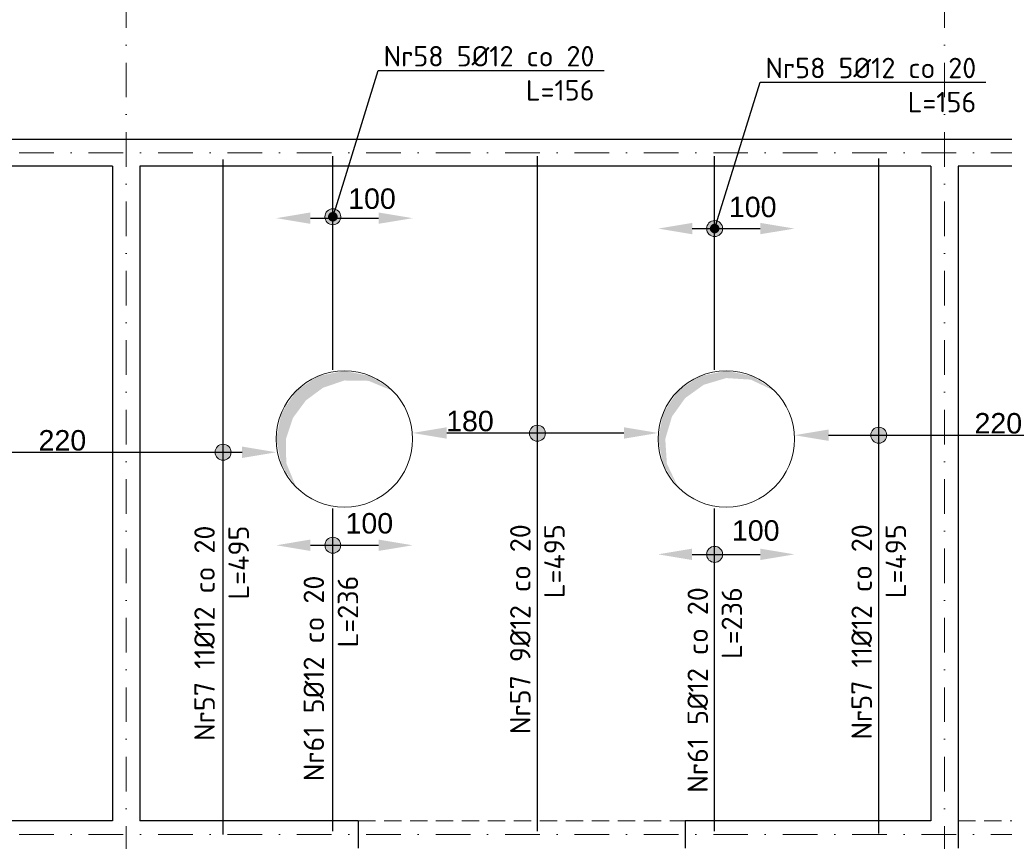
# Model space of a CAD drawing. Header units: millimetres. Extents: x -81893328 to 44149, y -26843406 to 95443303.
# Tile 59 of 100: x 28513 to 29235, y 1361 to 1963. Entities that reach past the tile are written whole.
import ezdxf
from ezdxf import colors
from ezdxf.entities.mleader import LeaderData, LeaderLine
from ezdxf.math import Vec2, Vec3

# ---------------------------------------------------------------- set-up
doc = ezdxf.new("R2010")
doc.units = ezdxf.units.MM
doc.linetypes.add('DASHDOTX2', pattern=[50.8, 25.4, -12.7, 0, -12.7])
doc.linetypes.add('DASHED', pattern=[19.05, 12.7, -6.35])
for name, color, linetype, lineweight in [('aRMZ - opisy', 7, 'Continuous', 5), ('aRMZ - osie', 2, 'DASHDOTX2', 5), ('aRMZ - wymiarowanie', 4, 'Continuous', 13), ('gruba', 92, 'Continuous', 30), ('kRMZ - nadproża monolityczne', 1, 'DASHED', 5), ('kRMZ - otwory', 251, 'Continuous', 5), ('kRMZ - ściany nośne', 5, 'Continuous', 30)]:
    doc.layers.add(name, color=color, linetype=linetype, lineweight=lineweight)
doc.styles.add('1-100 2', font='arial.ttf', dxfattribs={"height": 15})
doc.styles.add('1-100 RM', font='isocpeur.ttf', dxfattribs={"height": 20})
doc.dimstyles.new('1-100', dxfattribs={"dimtxt": 15, "dimasz": 2.5, "dimexe": 1.25, "dimexo": 0.625, "dimgap": 1, "dimtad": 1, "dimdec": 0, "dimtxsty": '1-100 2', "dimblk": 'ZNACZKI', "dimcen": 2, "dimdle": 5, "dimse1": 1, "dimse2": 1, "dimclrd": 7, "dimclrt": 7, "dimadec": 0, "dimazin": 0, "dimtfac": 1, "dimtdec": 0, "dimtix": 1, "dimtmove": 1, "dimatfit": 3, "dimldrblk": 'ZNACZKI', "dimfxl": 1, "dimarcsym": 0})
doc.dimstyles.new('wymiarowanie prętów 1-100', dxfattribs={"dimtxt": 15, "dimasz": 25, "dimexe": 1.25, "dimexo": 0.625, "dimgap": 1, "dimtad": 1, "dimdec": 0, "dimtxsty": '1-100 2', "dimcen": 2, "dimdle": 5, "dimse1": 1, "dimse2": 1, "dimclrd": 7, "dimclrt": 7, "dimadec": 0, "dimazin": 0, "dimtfac": 1, "dimtdec": 0, "dimtix": 1, "dimtmove": 1, "dimatfit": 3, "dimldrblk": 'ZNACZKI', "dimfxl": 1, "dimarcsym": 0})

# ---------------------------------------------------------------- blocks, each defined once
blk = doc.blocks.new('ZNACZKI')
for p, q in [((0, 2.131), (0, -2.131)), ((1.507, 1.507), (-1.507, -1.507)), ((-2.131, 0), (2.131, 0))]:
    blk.add_line(p, q)
blk = doc.blocks.new('*D825')
at = {"layer": 'aRMZ - wymiarowanie', "color": 7, "lineweight": -2, "ltscale": 2, "transparency": 16777216}
blk.add_line((27693.94, 2172.63), (28588.94, 2172.63), dxfattribs=at)
at = {"layer": 'Defpoints', "color": 0, "ltscale": 2, "transparency": 16777216}
for p in [(28591.44, 2172.63), (27691.44, 1890.76), (28591.44, 1890.76)]:
    blk.add_point(p, dxfattribs=at)
at = {"layer": 'aRMZ - wymiarowanie', "color": 7, "lineweight": -2, "ltscale": 2, "transparency": 16777216, "xscale": 2.5, "yscale": 2.5, "zscale": 2.5, "rotation": 180}
blk.add_blockref('ZNACZKI', (27691.44, 2172.63), dxfattribs=at)
at = {"layer": 'aRMZ - wymiarowanie', "color": 7, "lineweight": -2, "ltscale": 2, "transparency": 16777216, "xscale": 2.5, "yscale": 2.5, "zscale": 2.5}
blk.add_blockref('ZNACZKI', (28591.44, 2172.63), dxfattribs=at)
at = {"layer": 'aRMZ - wymiarowanie', "color": 7, "ltscale": 2, "transparency": 16777216, "insert": (28141.44, 2181.29), "char_height": 15, "attachment_point": 5, "style": '1-100 2'}
blk.add_mtext('900', dxfattribs=at)
blk = doc.blocks.new('*D793')
at = {"layer": 'aRMZ - wymiarowanie', "color": 7, "lineweight": -2, "ltscale": 2, "transparency": 16777216}
blk.add_line((28593.94, 2172.63), (29188.94, 2172.63), dxfattribs=at)
at = {"layer": 'Defpoints', "color": 0, "ltscale": 2, "transparency": 16777216}
for p in [(29191.44, 2172.63), (28591.44, 1890.76), (29191.44, 1890.76)]:
    blk.add_point(p, dxfattribs=at)
at = {"layer": 'aRMZ - wymiarowanie', "color": 7, "lineweight": -2, "ltscale": 2, "transparency": 16777216, "xscale": 2.5, "yscale": 2.5, "zscale": 2.5, "rotation": 180}
blk.add_blockref('ZNACZKI', (28591.44, 2172.63), dxfattribs=at)
at = {"layer": 'aRMZ - wymiarowanie', "color": 7, "lineweight": -2, "ltscale": 2, "transparency": 16777216, "xscale": 2.5, "yscale": 2.5, "zscale": 2.5}
blk.add_blockref('ZNACZKI', (29191.44, 2172.63), dxfattribs=at)
at = {"layer": 'aRMZ - wymiarowanie', "color": 7, "ltscale": 2, "transparency": 16777216, "insert": (28891.44, 2181.29), "char_height": 15, "attachment_point": 5, "style": '1-100 2'}
blk.add_mtext('600', dxfattribs=at)
blk = doc.blocks.new('*D794')
at = {"layer": 'aRMZ - wymiarowanie', "color": 7, "lineweight": -2, "ltscale": 2, "transparency": 16777216}
blk.add_line((29193.94, 2172.63), (29788.94, 2172.63), dxfattribs=at)
at = {"layer": 'Defpoints', "color": 0, "ltscale": 2, "transparency": 16777216}
for p in [(29791.44, 2172.63), (29191.44, 1890.76), (29791.44, 1890.76)]:
    blk.add_point(p, dxfattribs=at)
at = {"layer": 'aRMZ - wymiarowanie', "color": 7, "lineweight": -2, "ltscale": 2, "transparency": 16777216, "xscale": 2.5, "yscale": 2.5, "zscale": 2.5, "rotation": 180}
blk.add_blockref('ZNACZKI', (29191.44, 2172.63), dxfattribs=at)
at = {"layer": 'aRMZ - wymiarowanie', "color": 7, "lineweight": -2, "ltscale": 2, "transparency": 16777216, "xscale": 2.5, "yscale": 2.5, "zscale": 2.5}
blk.add_blockref('ZNACZKI', (29791.44, 2172.63), dxfattribs=at)
at = {"layer": 'aRMZ - wymiarowanie', "color": 7, "ltscale": 2, "transparency": 16777216, "insert": (29491.44, 2181.29), "char_height": 15, "attachment_point": 5, "style": '1-100 2'}
blk.add_mtext('600', dxfattribs=at)
blk = doc.blocks.new('*D806')
at = {"layer": 'aRMZ - wymiarowanie', "color": 7, "lineweight": -2, "ltscale": 2, "transparency": 16777216}
blk.add_line((27703.94, 994.13), (28578.94, 994.13), dxfattribs=at)
at = {"layer": 'Defpoints', "color": 0, "ltscale": 2, "transparency": 16777216}
for p in [(27701.44, 1375.76), (28581.44, 1375.76), (28581.44, 994.13)]:
    blk.add_point(p, dxfattribs=at)
at = {"layer": 'aRMZ - wymiarowanie', "color": 7, "lineweight": -2, "ltscale": 2, "transparency": 16777216, "xscale": 2.5, "yscale": 2.5, "zscale": 2.5, "rotation": 180}
blk.add_blockref('ZNACZKI', (27701.44, 994.13), dxfattribs=at)
at = {"layer": 'aRMZ - wymiarowanie', "color": 7, "lineweight": -2, "ltscale": 2, "transparency": 16777216, "xscale": 2.5, "yscale": 2.5, "zscale": 2.5}
blk.add_blockref('ZNACZKI', (28581.44, 994.13), dxfattribs=at)
at = {"layer": 'aRMZ - wymiarowanie', "color": 7, "ltscale": 2, "transparency": 16777216, "insert": (28141.44, 1002.79), "char_height": 15, "attachment_point": 5, "style": '1-100 2'}
blk.add_mtext('880', dxfattribs=at)
blk = doc.blocks.new('*D807')
at = {"layer": 'aRMZ - wymiarowanie', "color": 7, "lineweight": -2, "ltscale": 2, "transparency": 16777216}
for p, q in [((28578.94, 994.13), (28576.44, 994.13)), ((28581.44, 994.13), (28601.44, 994.13)), ((28603.94, 994.13), (28606.44, 994.13))]:
    blk.add_line(p, q, dxfattribs=at)
at = {"layer": 'Defpoints', "color": 0, "ltscale": 2, "transparency": 16777216}
for p in [(28581.44, 1375.76), (28601.44, 1375.76), (28601.44, 994.13)]:
    blk.add_point(p, dxfattribs=at)
at = {"layer": 'aRMZ - wymiarowanie', "color": 7, "lineweight": -2, "ltscale": 2, "transparency": 16777216, "xscale": 2.5, "yscale": 2.5, "zscale": 2.5}
blk.add_blockref('ZNACZKI', (28581.44, 994.13), dxfattribs=at)
at = {"layer": 'aRMZ - wymiarowanie', "color": 7, "lineweight": -2, "ltscale": 2, "transparency": 16777216, "xscale": 2.5, "yscale": 2.5, "zscale": 2.5, "rotation": 180}
blk.add_blockref('ZNACZKI', (28601.44, 994.13), dxfattribs=at)
at = {"layer": 'aRMZ - wymiarowanie', "color": 7, "ltscale": 2, "transparency": 16777216, "insert": (28591.44, 1002.79), "char_height": 15, "attachment_point": 5, "style": '1-100 2'}
blk.add_mtext('20', dxfattribs=at)
blk = doc.blocks.new('*D808')
at = {"layer": 'aRMZ - wymiarowanie', "color": 7, "lineweight": -2, "ltscale": 2, "transparency": 16777216}
blk.add_line((28603.94, 994.13), (29178.94, 994.13), dxfattribs=at)
at = {"layer": 'Defpoints', "color": 0, "ltscale": 2, "transparency": 16777216}
for p in [(28601.44, 1375.76), (29181.44, 1375.76), (29181.44, 994.13)]:
    blk.add_point(p, dxfattribs=at)
at = {"layer": 'aRMZ - wymiarowanie', "color": 7, "lineweight": -2, "ltscale": 2, "transparency": 16777216, "xscale": 2.5, "yscale": 2.5, "zscale": 2.5, "rotation": 180}
blk.add_blockref('ZNACZKI', (28601.44, 994.13), dxfattribs=at)
at = {"layer": 'aRMZ - wymiarowanie', "color": 7, "lineweight": -2, "ltscale": 2, "transparency": 16777216, "xscale": 2.5, "yscale": 2.5, "zscale": 2.5}
blk.add_blockref('ZNACZKI', (29181.44, 994.13), dxfattribs=at)
at = {"layer": 'aRMZ - wymiarowanie', "color": 7, "ltscale": 2, "transparency": 16777216, "insert": (28891.44, 1002.79), "char_height": 15, "attachment_point": 5, "style": '1-100 2'}
blk.add_mtext('580', dxfattribs=at)
blk = doc.blocks.new('*D809')
at = {"layer": 'aRMZ - wymiarowanie', "color": 7, "lineweight": -2, "ltscale": 2, "transparency": 16777216}
for p, q in [((29178.94, 994.13), (29176.44, 994.13)), ((29181.44, 994.13), (29201.44, 994.13)), ((29203.94, 994.13), (29206.44, 994.13))]:
    blk.add_line(p, q, dxfattribs=at)
at = {"layer": 'Defpoints', "color": 0, "ltscale": 2, "transparency": 16777216}
for p in [(29181.44, 1375.76), (29201.44, 1375.76), (29201.44, 994.13)]:
    blk.add_point(p, dxfattribs=at)
at = {"layer": 'aRMZ - wymiarowanie', "color": 7, "lineweight": -2, "ltscale": 2, "transparency": 16777216, "xscale": 2.5, "yscale": 2.5, "zscale": 2.5}
blk.add_blockref('ZNACZKI', (29181.44, 994.13), dxfattribs=at)
at = {"layer": 'aRMZ - wymiarowanie', "color": 7, "lineweight": -2, "ltscale": 2, "transparency": 16777216, "xscale": 2.5, "yscale": 2.5, "zscale": 2.5, "rotation": 180}
blk.add_blockref('ZNACZKI', (29201.44, 994.13), dxfattribs=at)
at = {"layer": 'aRMZ - wymiarowanie', "color": 7, "ltscale": 2, "transparency": 16777216, "insert": (29191.44, 1002.79), "char_height": 15, "attachment_point": 5, "style": '1-100 2'}
blk.add_mtext('20', dxfattribs=at)
blk = doc.blocks.new('*D810')
at = {"layer": 'aRMZ - wymiarowanie', "color": 7, "lineweight": -2, "ltscale": 2, "transparency": 16777216}
blk.add_line((29203.94, 994.13), (29778.94, 994.13), dxfattribs=at)
at = {"layer": 'Defpoints', "color": 0, "ltscale": 2, "transparency": 16777216}
for p in [(29201.44, 1375.76), (29781.44, 1375.76), (29781.44, 994.13)]:
    blk.add_point(p, dxfattribs=at)
at = {"layer": 'aRMZ - wymiarowanie', "color": 7, "lineweight": -2, "ltscale": 2, "transparency": 16777216, "xscale": 2.5, "yscale": 2.5, "zscale": 2.5, "rotation": 180}
blk.add_blockref('ZNACZKI', (29201.44, 994.13), dxfattribs=at)
at = {"layer": 'aRMZ - wymiarowanie', "color": 7, "lineweight": -2, "ltscale": 2, "transparency": 16777216, "xscale": 2.5, "yscale": 2.5, "zscale": 2.5}
blk.add_blockref('ZNACZKI', (29781.44, 994.13), dxfattribs=at)
at = {"layer": 'aRMZ - wymiarowanie', "color": 7, "ltscale": 2, "transparency": 16777216, "insert": (29491.44, 1002.79), "char_height": 15, "attachment_point": 5, "style": '1-100 2'}
blk.add_mtext('580', dxfattribs=at)
blk = doc.blocks.new('*D818')
at = {"layer": 'aRMZ - wymiarowanie', "color": 7, "lineweight": -2, "ltscale": 2, "transparency": 16777216}
blk.add_line((27703.94, 2197.58), (28578.94, 2197.58), dxfattribs=at)
at = {"layer": 'Defpoints', "color": 0, "ltscale": 2, "transparency": 16777216}
for p in [(28581.44, 2197.58), (27701.44, 1855.76), (28581.44, 1855.76)]:
    blk.add_point(p, dxfattribs=at)
at = {"layer": 'aRMZ - wymiarowanie', "color": 7, "lineweight": -2, "ltscale": 2, "transparency": 16777216, "xscale": 2.5, "yscale": 2.5, "zscale": 2.5, "rotation": 180}
blk.add_blockref('ZNACZKI', (27701.44, 2197.58), dxfattribs=at)
at = {"layer": 'aRMZ - wymiarowanie', "color": 7, "lineweight": -2, "ltscale": 2, "transparency": 16777216, "xscale": 2.5, "yscale": 2.5, "zscale": 2.5}
blk.add_blockref('ZNACZKI', (28581.44, 2197.58), dxfattribs=at)
at = {"layer": 'aRMZ - wymiarowanie', "color": 7, "ltscale": 2, "transparency": 16777216, "insert": (28141.44, 2206.24), "char_height": 15, "attachment_point": 5, "style": '1-100 2'}
blk.add_mtext('880', dxfattribs=at)
blk = doc.blocks.new('*D819')
at = {"layer": 'aRMZ - wymiarowanie', "color": 7, "lineweight": -2, "ltscale": 2, "transparency": 16777216}
for p, q in [((28578.94, 2197.58), (28576.44, 2197.58)), ((28581.44, 2197.58), (28601.44, 2197.58)), ((28603.94, 2197.58), (28606.44, 2197.58))]:
    blk.add_line(p, q, dxfattribs=at)
at = {"layer": 'Defpoints', "color": 0, "ltscale": 2, "transparency": 16777216}
for p in [(28601.44, 2197.58), (28581.44, 1855.76), (28601.44, 1855.76)]:
    blk.add_point(p, dxfattribs=at)
at = {"layer": 'aRMZ - wymiarowanie', "color": 7, "lineweight": -2, "ltscale": 2, "transparency": 16777216, "xscale": 2.5, "yscale": 2.5, "zscale": 2.5}
blk.add_blockref('ZNACZKI', (28581.44, 2197.58), dxfattribs=at)
at = {"layer": 'aRMZ - wymiarowanie', "color": 7, "lineweight": -2, "ltscale": 2, "transparency": 16777216, "xscale": 2.5, "yscale": 2.5, "zscale": 2.5, "rotation": 180}
blk.add_blockref('ZNACZKI', (28601.44, 2197.58), dxfattribs=at)
at = {"layer": 'aRMZ - wymiarowanie', "color": 7, "ltscale": 2, "transparency": 16777216, "insert": (28591.44, 2206.24), "char_height": 15, "attachment_point": 5, "style": '1-100 2'}
blk.add_mtext('20', dxfattribs=at)
blk = doc.blocks.new('*D820')
at = {"layer": 'aRMZ - wymiarowanie', "color": 7, "lineweight": -2, "ltscale": 2, "transparency": 16777216}
blk.add_line((28603.94, 2197.58), (29178.94, 2197.58), dxfattribs=at)
at = {"layer": 'Defpoints', "color": 0, "ltscale": 2, "transparency": 16777216}
for p in [(29181.44, 2197.58), (28601.44, 1855.76), (29181.44, 1855.76)]:
    blk.add_point(p, dxfattribs=at)
at = {"layer": 'aRMZ - wymiarowanie', "color": 7, "lineweight": -2, "ltscale": 2, "transparency": 16777216, "xscale": 2.5, "yscale": 2.5, "zscale": 2.5, "rotation": 180}
blk.add_blockref('ZNACZKI', (28601.44, 2197.58), dxfattribs=at)
at = {"layer": 'aRMZ - wymiarowanie', "color": 7, "lineweight": -2, "ltscale": 2, "transparency": 16777216, "xscale": 2.5, "yscale": 2.5, "zscale": 2.5}
blk.add_blockref('ZNACZKI', (29181.44, 2197.58), dxfattribs=at)
at = {"layer": 'aRMZ - wymiarowanie', "color": 7, "ltscale": 2, "transparency": 16777216, "insert": (28891.44, 2206.24), "char_height": 15, "attachment_point": 5, "style": '1-100 2'}
blk.add_mtext('580', dxfattribs=at)
blk = doc.blocks.new('*D821')
at = {"layer": 'aRMZ - wymiarowanie', "color": 7, "lineweight": -2, "ltscale": 2, "transparency": 16777216}
for p, q in [((29178.94, 2197.58), (29176.44, 2197.58)), ((29181.44, 2197.58), (29201.44, 2197.58)), ((29203.94, 2197.58), (29206.44, 2197.58))]:
    blk.add_line(p, q, dxfattribs=at)
at = {"layer": 'Defpoints', "color": 0, "ltscale": 2, "transparency": 16777216}
for p in [(29201.44, 2197.58), (29181.44, 1855.76), (29201.44, 1855.76)]:
    blk.add_point(p, dxfattribs=at)
at = {"layer": 'aRMZ - wymiarowanie', "color": 7, "lineweight": -2, "ltscale": 2, "transparency": 16777216, "xscale": 2.5, "yscale": 2.5, "zscale": 2.5}
blk.add_blockref('ZNACZKI', (29181.44, 2197.58), dxfattribs=at)
at = {"layer": 'aRMZ - wymiarowanie', "color": 7, "lineweight": -2, "ltscale": 2, "transparency": 16777216, "xscale": 2.5, "yscale": 2.5, "zscale": 2.5, "rotation": 180}
blk.add_blockref('ZNACZKI', (29201.44, 2197.58), dxfattribs=at)
at = {"layer": 'aRMZ - wymiarowanie', "color": 7, "ltscale": 2, "transparency": 16777216, "insert": (29191.44, 2206.24), "char_height": 15, "attachment_point": 5, "style": '1-100 2'}
blk.add_mtext('20', dxfattribs=at)
blk = doc.blocks.new('*D822')
at = {"layer": 'aRMZ - wymiarowanie', "color": 7, "lineweight": -2, "ltscale": 2, "transparency": 16777216}
blk.add_line((29203.94, 2197.58), (29763.94, 2197.58), dxfattribs=at)
at = {"layer": 'Defpoints', "color": 0, "ltscale": 2, "transparency": 16777216}
for p in [(29766.44, 2197.58), (29201.44, 1855.76), (29766.44, 1840.76)]:
    blk.add_point(p, dxfattribs=at)
at = {"layer": 'aRMZ - wymiarowanie', "color": 7, "lineweight": -2, "ltscale": 2, "transparency": 16777216, "xscale": 2.5, "yscale": 2.5, "zscale": 2.5, "rotation": 180}
blk.add_blockref('ZNACZKI', (29201.44, 2197.58), dxfattribs=at)
at = {"layer": 'aRMZ - wymiarowanie', "color": 7, "lineweight": -2, "ltscale": 2, "transparency": 16777216, "xscale": 2.5, "yscale": 2.5, "zscale": 2.5}
blk.add_blockref('ZNACZKI', (29766.44, 2197.58), dxfattribs=at)
at = {"layer": 'aRMZ - wymiarowanie', "color": 7, "ltscale": 2, "transparency": 16777216, "insert": (29483.94, 2206.24), "char_height": 15, "attachment_point": 5, "style": '1-100 2'}
blk.add_mtext('565', dxfattribs=at)
blk = doc.blocks.new('*D824')
at = {"layer": 'aRMZ - wymiarowanie', "color": 7, "lineweight": -2, "ltscale": 2, "transparency": 16777216}
blk.add_line((27683.94, 2225.19), (29798.94, 2225.19), dxfattribs=at)
at = {"layer": 'Defpoints', "color": 0, "ltscale": 2, "transparency": 16777216}
for p in [(29801.44, 2225.19), (27681.44, 1875.76), (29801.44, 1875.76)]:
    blk.add_point(p, dxfattribs=at)
at = {"layer": 'aRMZ - wymiarowanie', "color": 7, "lineweight": -2, "ltscale": 2, "transparency": 16777216, "xscale": 2.5, "yscale": 2.5, "zscale": 2.5, "rotation": 180}
blk.add_blockref('ZNACZKI', (27681.44, 2225.19), dxfattribs=at)
at = {"layer": 'aRMZ - wymiarowanie', "color": 7, "lineweight": -2, "ltscale": 2, "transparency": 16777216, "xscale": 2.5, "yscale": 2.5, "zscale": 2.5}
blk.add_blockref('ZNACZKI', (29801.44, 2225.19), dxfattribs=at)
at = {"layer": 'aRMZ - wymiarowanie', "color": 7, "ltscale": 2, "transparency": 16777216, "insert": (28741.44, 2233.84), "char_height": 15, "attachment_point": 5, "style": '1-100 2'}
blk.add_mtext('2120', dxfattribs=at)
blk = doc.blocks.new('*D942')
at = {"layer": 'aRMZ - wymiarowanie', "color": 7, "lineweight": -2, "ltscale": 2, "transparency": 16777216}
blk.add_line((28506.44, 1646.04), (28676.44, 1646.04), dxfattribs=at)
at = {"layer": 'aRMZ - wymiarowanie', "color": 7, "ltscale": 2, "transparency": 16777216}
for points in [[(28506.44, 1650.2), (28506.44, 1641.87), (28481.44, 1646.04)], [(28676.44, 1650.2), (28676.44, 1641.87), (28701.44, 1646.04)]]:
    blk.add_solid(points, dxfattribs=at)
at = {"layer": 'Defpoints', "color": 0, "ltscale": 2, "transparency": 16777216}
for p in [(28481.44, 1655.76), (28701.44, 1655.76), (28701.44, 1646.04)]:
    blk.add_point(p, dxfattribs=at)
at = {"layer": 'aRMZ - wymiarowanie', "color": 7, "ltscale": 2, "transparency": 16777216, "insert": (28544.6, 1654.7), "char_height": 15, "attachment_point": 5, "style": '1-100 2'}
blk.add_mtext('220', dxfattribs=at)
blk = doc.blocks.new('*D943')
at = {"layer": 'aRMZ - wymiarowanie', "color": 7, "lineweight": -2, "ltscale": 2, "transparency": 16777216}
blk.add_line((28726.44, 1817.73), (28776.44, 1817.73), dxfattribs=at)
at = {"layer": 'aRMZ - wymiarowanie', "color": 7, "ltscale": 2, "transparency": 16777216}
for points in [[(28726.44, 1821.9), (28726.44, 1813.57), (28701.44, 1817.73)], [(28776.44, 1821.9), (28776.44, 1813.57), (28801.44, 1817.73)]]:
    blk.add_solid(points, dxfattribs=at)
at = {"layer": 'Defpoints', "color": 0, "ltscale": 2, "transparency": 16777216}
for p in [(28801.44, 1817.73), (28701.44, 1655.76), (28801.44, 1655.76)]:
    blk.add_point(p, dxfattribs=at)
at = {"layer": 'aRMZ - wymiarowanie', "color": 7, "ltscale": 2, "transparency": 16777216, "insert": (28771.65, 1831.93), "char_height": 15, "attachment_point": 5, "style": '1-100 2'}
blk.add_mtext('100', dxfattribs=at)
blk = doc.blocks.new('*D944')
at = {"layer": 'aRMZ - wymiarowanie', "color": 7, "lineweight": -2, "ltscale": 2, "transparency": 16777216}
blk.add_line((28726.44, 1577.84), (28776.44, 1577.84), dxfattribs=at)
at = {"layer": 'aRMZ - wymiarowanie', "color": 7, "ltscale": 2, "transparency": 16777216}
for points in [[(28726.44, 1582.01), (28726.44, 1573.68), (28701.44, 1577.84)], [(28776.44, 1582.01), (28776.44, 1573.68), (28801.44, 1577.84)]]:
    blk.add_solid(points, dxfattribs=at)
at = {"layer": 'Defpoints', "color": 0, "ltscale": 2, "transparency": 16777216}
for p in [(28701.44, 1655.76), (28801.44, 1655.76), (28801.44, 1577.84)]:
    blk.add_point(p, dxfattribs=at)
at = {"layer": 'aRMZ - wymiarowanie', "color": 7, "ltscale": 2, "transparency": 16777216, "insert": (28769.7, 1593.86), "char_height": 15, "attachment_point": 5, "style": '1-100 2'}
blk.add_mtext('100', dxfattribs=at)
blk = doc.blocks.new('*D945')
at = {"layer": 'aRMZ - wymiarowanie', "color": 7, "lineweight": -2, "ltscale": 2, "transparency": 16777216}
blk.add_line((28826.44, 1660.2), (28956.44, 1660.2), dxfattribs=at)
at = {"layer": 'aRMZ - wymiarowanie', "color": 7, "ltscale": 2, "transparency": 16777216}
for points in [[(28826.44, 1664.37), (28826.44, 1656.03), (28801.44, 1660.2)], [(28956.44, 1664.37), (28956.44, 1656.03), (28981.44, 1660.2)]]:
    blk.add_solid(points, dxfattribs=at)
at = {"layer": 'Defpoints', "color": 0, "ltscale": 2, "transparency": 16777216}
for p in [(28801.44, 1655.76), (28981.44, 1660.2), (28981.44, 1655.76)]:
    blk.add_point(p, dxfattribs=at)
at = {"layer": 'aRMZ - wymiarowanie', "color": 7, "ltscale": 2, "transparency": 16777216, "insert": (28843.47, 1668.86), "char_height": 15, "attachment_point": 5, "style": '1-100 2'}
blk.add_mtext('180', dxfattribs=at)
blk = doc.blocks.new('*D946')
at = {"layer": 'aRMZ - wymiarowanie', "color": 7, "lineweight": -2, "ltscale": 2, "transparency": 16777216}
blk.add_line((29006.49, 1810.09), (29056.44, 1810.09), dxfattribs=at)
at = {"layer": 'aRMZ - wymiarowanie', "color": 7, "ltscale": 2, "transparency": 16777216}
for points in [[(29006.49, 1814.26), (29006.49, 1805.93), (28981.49, 1810.09)], [(29056.44, 1814.26), (29056.44, 1805.93), (29081.44, 1810.09)]]:
    blk.add_solid(points, dxfattribs=at)
at = {"layer": 'Defpoints', "color": 0, "ltscale": 2, "transparency": 16777216}
for p in [(29081.44, 1810.09), (28981.49, 1658), (29081.44, 1655.76)]:
    blk.add_point(p, dxfattribs=at)
at = {"layer": 'aRMZ - wymiarowanie', "color": 7, "ltscale": 2, "transparency": 16777216, "insert": (29050.86, 1825.86), "char_height": 15, "attachment_point": 5, "style": '1-100 2'}
blk.add_mtext('100', dxfattribs=at)
blk = doc.blocks.new('*D947')
at = {"layer": 'aRMZ - wymiarowanie', "color": 7, "lineweight": -2, "ltscale": 2, "transparency": 16777216}
blk.add_line((29106.44, 1658.56), (29276.44, 1658.56), dxfattribs=at)
at = {"layer": 'aRMZ - wymiarowanie', "color": 7, "ltscale": 2, "transparency": 16777216}
for points in [[(29106.44, 1662.73), (29106.44, 1654.4), (29081.44, 1658.56)], [(29276.44, 1662.73), (29276.44, 1654.4), (29301.44, 1658.56)]]:
    blk.add_solid(points, dxfattribs=at)
at = {"layer": 'Defpoints', "color": 0, "ltscale": 2, "transparency": 16777216}
for p in [(29301.44, 1755.76), (29081.44, 1655.76), (29301.44, 1658.56)]:
    blk.add_point(p, dxfattribs=at)
at = {"layer": 'aRMZ - wymiarowanie', "color": 7, "ltscale": 2, "transparency": 16777216, "insert": (29230.97, 1667.22), "char_height": 15, "attachment_point": 5, "style": '1-100 2'}
blk.add_mtext('220', dxfattribs=at)
blk = doc.blocks.new('*D948')
at = {"layer": 'aRMZ - wymiarowanie', "color": 7, "lineweight": -2, "ltscale": 2, "transparency": 16777216}
blk.add_line((29006.44, 1571.18), (29056.44, 1571.18), dxfattribs=at)
at = {"layer": 'aRMZ - wymiarowanie', "color": 7, "ltscale": 2, "transparency": 16777216}
for points in [[(29006.44, 1575.35), (29006.44, 1567.01), (28981.44, 1571.18)], [(29056.44, 1575.35), (29056.44, 1567.01), (29081.44, 1571.18)]]:
    blk.add_solid(points, dxfattribs=at)
at = {"layer": 'Defpoints', "color": 0, "ltscale": 2, "transparency": 16777216}
for p in [(28981.44, 1655.76), (29081.44, 1655.76), (29081.44, 1571.18)]:
    blk.add_point(p, dxfattribs=at)
at = {"layer": 'aRMZ - wymiarowanie', "color": 7, "ltscale": 2, "transparency": 16777216, "insert": (29053.06, 1588.58), "char_height": 15, "attachment_point": 5, "style": '1-100 2'}
blk.add_mtext('100', dxfattribs=at)
blk = doc.blocks.new('_Dot')
at = {"color": 0, "linetype": 'ByBlock', "lineweight": -2}
blk.add_line((-0.5, 0), (-1, 0), dxfattribs=at)
at = {"color": 0, "linetype": 'ByBlock', "const_width": 0.5}
blk.add_lwpolyline([(-0.25, 0, 1), (0.25, 0, 1)], format="xyb", close=True, dxfattribs=at)

msp = doc.modelspace()

# ---------------------------------------------------------------- hatches: boundary and pattern name
at = {"layer": 'aRMZ - opisy'}
h = msp.add_hatch(color=256, dxfattribs=at)
h.dxf.hatch_style = 1
edge = h.paths.add_edge_path()
edge.add_arc((28742.939, 1818.7348), 5.8621, 0, 360)
h = msp.add_hatch(color=256, dxfattribs=at)
h.dxf.hatch_style = 1
edge = h.paths.add_edge_path()
edge.add_arc((29022.939, 1810.0931), 5.8621, 0, 360)
h = msp.add_hatch(color=256, dxfattribs=at)
h.dxf.hatch_style = 1
edge = h.paths.add_edge_path()
edge.add_arc((28892.939, 1659.9935), 5.8621, 0, 360)
h = msp.add_hatch(color=256, dxfattribs=at)
h.dxf.hatch_style = 1
edge = h.paths.add_edge_path()
edge.add_arc((29143.2949, 1658.5636), 5.8621, 0, 360)
h = msp.add_hatch(color=256, dxfattribs=at)
h.dxf.hatch_style = 1
edge = h.paths.add_edge_path()
edge.add_arc((28662.4371, 1646.0366), 5.8621, 0, 360)
h = msp.add_hatch(color=256, dxfattribs=at)
h.dxf.hatch_style = 1
edge = h.paths.add_edge_path()
edge.add_arc((28742.939, 1577.8421), 5.8621, 0, 360)
h = msp.add_hatch(color=256, dxfattribs=at)
h.dxf.hatch_style = 1
edge = h.paths.add_edge_path()
edge.add_arc((29022.939, 1571.1802), 5.8621, 0, 360)
at = {"layer": 'kRMZ - otwory'}
for points in [[(28786.7943, 1691.1128), (28770.5731, 1701.9514), (28751.439, 1705.7575), (28732.3048, 1701.9514), (28716.0836, 1691.1128), (28705.245, 1674.8916), (28701.439, 1655.7575), (28705.245, 1636.6233), (28716.0836, 1620.4021), (28708.7805, 1638.0878), (28708.51, 1655.7575), (28713.7805, 1671.3561), (28723.1547, 1684.0417), (28735.8403, 1693.4159), (28751.439, 1698.6864), (28769.1087, 1698.4159)], [(28786.7943, 1691.1128), (28770.5731, 1701.9514), (28751.439, 1705.7575), (28732.3048, 1701.9514), (28716.0836, 1691.1128), (28705.245, 1674.8916), (28701.439, 1655.7575), (28705.245, 1636.6233), (28716.0836, 1620.4021), (28708.7805, 1638.0878), (28708.51, 1655.7575), (28713.7805, 1671.3561), (28723.1547, 1684.0417), (28735.8403, 1693.4159), (28751.439, 1698.6864), (28769.1087, 1698.4159)], [(29066.7943, 1691.1128), (29050.5731, 1701.9514), (29031.439, 1705.7575), (29012.3048, 1701.9514), (28996.0836, 1691.1128), (28985.245, 1674.8916), (28981.439, 1655.7575), (28985.245, 1636.6233), (28996.0836, 1620.4021), (28987.8966, 1637.7216), (28986.7423, 1655.7575), (28991.6466, 1672.24), (29001.3869, 1685.8095), (29014.9564, 1695.5498), (29031.439, 1700.4542), (29049.4748, 1699.2998)], [(29066.7943, 1691.1128), (29050.5731, 1701.9514), (29031.439, 1705.7575), (29012.3048, 1701.9514), (28996.0836, 1691.1128), (28985.245, 1674.8916), (28981.439, 1655.7575), (28985.245, 1636.6233), (28996.0836, 1620.4021), (28987.8966, 1637.7216), (28986.7423, 1655.7575), (28991.6466, 1672.24), (29001.3869, 1685.8095), (29014.9564, 1695.5498), (29031.439, 1700.4542), (29049.4748, 1699.2998)]]:
    msp.add_hatch(color=256, dxfattribs=at).paths.add_polyline_path(points)

# ---------------------------------------------------------------- linework, layer by layer
at = {"layer": 'aRMZ - opisy'}
for centre in [(28742.939, 1818.7348), (29022.939, 1810.0931), (28892.939, 1659.9935), (29143.2949, 1658.5636), (28662.4371, 1646.0366), (28742.939, 1577.8421), (29022.939, 1571.1802)]:
    msp.add_circle(centre, 5.8621, dxfattribs=at)
at = {"layer": 'aRMZ - osie'}
for p, q in [((28591.439, 2338.9479), (28591.439, 796.0428)), ((29191.439, 2338.9479), (29191.439, 796.0428)), ((27138.6771, 1865.7575), (30536.7437, 1865.7575)), ((27138.6771, 1365.7575), (30536.7437, 1365.7575))]:
    msp.add_line(p, q, dxfattribs=at)
at = {"layer": 'gruba'}
for p, q in [((28742.939, 1706.6157), (28742.939, 1863.2575)), ((28892.939, 1368.2575), (28892.939, 1863.2575)), ((29022.939, 1706.6157), (29022.939, 1863.2575)), ((28662.4371, 1365.712), (28662.4371, 1860.712)), ((29143.2949, 1366.4199), (29143.2949, 1861.4199)), ((28742.939, 1368.2575), (28742.939, 1604.8992)), ((29022.939, 1368.2575), (29022.939, 1604.8992))]:
    msp.add_line(p, q, dxfattribs=at)
at = {"layer": 'kRMZ - nadproża monolityczne'}
for points in [[(28761.439, 1375.7575), (29001.439, 1375.7575)], [(29201.439, 1375.7575), (29781.439, 1375.7575)]]:
    msp.add_lwpolyline(points, dxfattribs=at)
at = {"layer": 'kRMZ - otwory'}
for centre in [(28751.439, 1655.7575), (28751.439, 1655.7575), (29031.439, 1655.7575), (29031.439, 1655.7575)]:
    msp.add_circle(centre, 50, dxfattribs=at)
at = {"layer": 'kRMZ - ściany nośne'}
for p, q in [((27681.439, 1875.7575), (29801.439, 1875.7575)), ((28581.439, 1855.7575), (27701.439, 1855.7575)), ((28581.439, 1855.7575), (28581.439, 1375.7575)), ((29181.439, 1855.7575), (28601.439, 1855.7575)), ((28601.439, 1855.7575), (28601.439, 1375.7575)), ((29181.439, 1855.7575), (29181.439, 1375.7575)), ((29781.439, 1855.7575), (29201.439, 1855.7575)), ((29201.439, 1855.7575), (29201.439, 1355.7575)), ((28581.439, 1375.7575), (28441.439, 1375.7575)), ((28761.439, 1375.7575), (28601.439, 1375.7575)), ((28761.439, 1375.7575), (28761.439, 1355.7575)), ((29181.439, 1375.7575), (29001.439, 1375.7575)), ((29001.439, 1375.7575), (29001.439, 1355.7575)), ((29201.439, 1375.7575), (29201.439, 1375.7575))]:
    msp.add_line(p, q, dxfattribs=at)

# ---------------------------------------------------------------- texts
at = {"layer": 'aRMZ - opisy', "char_height": 15, "attachment_point": 3, "rotation": 90, "style": '1-100 RM'}
for s, insert in [('\\pxqr;Nr57 11%%C12 co 20\\PL=495', (28641.3761, 1592.2523)), ('\\pxqr;Nr57 9%%C12 co 20\\PL=495', (28872.9219, 1593.2851)), ('\\pxqr;Nr57 11%%C12 co 20\\PL=495', (29123.2779, 1593.2851)), ('\\pxqr;Nr61 5%%C12 co 20\\PL=236', (28721.4965, 1555.5787)), ('\\pxqr;Nr61 5%%C12 co 20\\PL=236', (29003.043, 1547.0942))]:
    msp.add_mtext(s, dxfattribs=dict(at, insert=insert))

# ---------------------------------------------------------------- dimensions: what is measured, and where the dimension line sits
at = {"layer": 'aRMZ - wymiarowanie', "color": 1, "ltscale": 2}
for base, p1, p2, picture, middle in [((29801.439, 2225.1861), (27681.439, 1875.7575), (29801.439, 1875.7575), '*D824', (28741.439, 2233.8447)), ((28581.439, 2197.5785), (27701.439, 1855.7575), (28581.439, 1855.7575), '*D818', (28141.439, 2206.2371)), ((28601.439, 2197.5785), (28581.439, 1855.7575), (28601.439, 1855.7575), '*D819', (28591.439, 2206.2371)), ((29181.439, 2197.5785), (28601.439, 1855.7575), (29181.439, 1855.7575), '*D820', (28891.439, 2206.2371)), ((29201.439, 2197.5785), (29181.439, 1855.7575), (29201.439, 1855.7575), '*D821', (29191.439, 2206.2371)), ((29766.439, 2197.5785), (29201.439, 1855.7575), (29766.439, 1840.7575), '*D822', (29483.939, 2206.2371)), ((28591.439, 2172.6305), (27691.439, 1890.7575), (28591.439, 1890.7575), '*D825', (28141.439, 2181.2891)), ((29191.439, 2172.6305), (28591.439, 1890.7575), (29191.439, 1890.7575), '*D793', (28891.439, 2181.2891)), ((29791.439, 2172.6305), (29191.439, 1890.7575), (29791.439, 1890.7575), '*D794', (29491.439, 2181.2891)), ((28581.439, 994.1277), (27701.439, 1375.7575), (28581.439, 1375.7575), '*D806', (28141.439, 1002.7863)), ((28601.439, 994.1277), (28581.439, 1375.7575), (28601.439, 1375.7575), '*D807', (28591.439, 1002.7863)), ((29181.439, 994.1277), (28601.439, 1375.7575), (29181.439, 1375.7575), '*D808', (28891.439, 1002.7863)), ((29201.439, 994.1277), (29181.439, 1375.7575), (29201.439, 1375.7575), '*D809', (29191.439, 1002.7863)), ((29781.439, 994.1277), (29201.439, 1375.7575), (29781.439, 1375.7575), '*D810', (29491.439, 1002.7863))]:
    dim = msp.add_linear_dim(base=base, p1=p1, p2=p2, dimstyle='1-100', dxfattribs=at)
    dim.commit()
    dim.dimension.update_dxf_attribs({"geometry": picture, "text_midpoint": middle})
at = {"layer": 'aRMZ - wymiarowanie', "ltscale": 2}
for base, p1, p2, picture, middle in [((28801.439, 1817.7348), (28701.439, 1655.7575), (28801.439, 1655.7575), '*D943', (28771.6495, 1823.2704)), ((29081.439, 1810.0931), (28981.4892, 1657.9986), (29081.439, 1655.7575), '*D946', (29050.8573, 1817.2049)), ((29301.439, 1658.5636), (29081.439, 1655.7575), (29301.439, 1755.7575), '*D947', (29230.9685, 1658.5636)), ((28981.439, 1660.2001), (28801.439, 1655.7575), (28981.439, 1655.7575), '*D945', (28843.4655, 1660.2001)), ((28701.439, 1646.0366), (28481.439, 1655.7575), (28701.439, 1655.7575), '*D942', (28544.5998, 1646.0366)), ((28801.439, 1577.8421), (28701.439, 1655.7575), (28801.439, 1655.7575), '*D944', (28769.6994, 1585.2022)), ((29081.439, 1571.1802), (28981.439, 1655.7575), (29081.439, 1655.7575), '*D948', (29053.0634, 1579.9221))]:
    dim = msp.add_linear_dim(base=base, p1=p1, p2=p2, dimstyle='wymiarowanie prętów 1-100', dxfattribs=at)
    dim.commit()
    dim.dimension.update_dxf_attribs({"geometry": picture, "text_midpoint": middle, "dimtype": 160})

# ---------------------------------------------------------------- leaders
at = {"layer": 'aRMZ - opisy'}
ml = msp.add_multileader_mtext('Standard', dxfattribs=at)
ml.set_content('Nr58 5%%C12 co 20\\PL=156', color=256, style='1-100 RM')
ml.set_leader_properties()
ml.set_arrow_properties(name='DOT')
ml.build(insert=Vec2(0, 0))
ml.multileader.update_dxf_attribs({"text_left_attachment_type": 6, "text_right_attachment_type": 6, "arrow_head_size": 7})
ctx = ml.context
ctx.base_point, ctx.char_height, ctx.arrow_head_size, ctx.plane_origin = Vec3(28784.2861, 1925.9978), 15, 7, Vec3(29427.2107, 2877.116)
ctx.left_attachment, ctx.right_attachment, ctx.text_align_type = 6, 6, 2
notes = []
notes.append((ctx, [(0, (1, 1, 0), (28776.2861, 1925.9978), (1, 0), 8, [(0, [(28742.939, 1818.7348)], 0, [])])]))
ctx.mtext.insert, ctx.mtext.alignment, ctx.mtext.flow_direction = Vec3(28934.7861, 1943.9978), 3, 5
ml = msp.add_multileader_mtext('Standard', dxfattribs=at)
ml.set_content('Nr58 5%%C12 co 20\\PL=156', color=256, style='1-100 RM')
ml.set_leader_properties()
ml.set_arrow_properties(name='DOT')
ml.build(insert=Vec2(0, 0))
ml.multileader.update_dxf_attribs({"text_left_attachment_type": 6, "text_right_attachment_type": 6, "arrow_head_size": 7})
ctx = ml.context
ctx.base_point, ctx.char_height, ctx.arrow_head_size, ctx.plane_origin = Vec3(29064.2861, 1917.3561), 15, 7, Vec3(29707.2107, 2868.4743)
ctx.left_attachment, ctx.right_attachment, ctx.text_align_type = 6, 6, 2
notes.append((ctx, [(0, (1, 1, 0), (29056.2861, 1917.3561), (1, 0), 8, [(0, [(29022.939, 1810.0931)], 0, [])])]))
ctx.mtext.insert, ctx.mtext.alignment, ctx.mtext.flow_direction = Vec3(29214.7861, 1935.3561), 3, 5
for ctx, leaders in notes:
    for number, flags, end, landing, length, lines in leaders:
        leader = LeaderData()
        leader.index, (leader.has_last_leader_line, leader.has_dogleg_vector, leader.attachment_direction) = number, flags
        leader.last_leader_point, leader.dogleg_vector, leader.dogleg_length = Vec3(end), Vec3(landing), length
        for number, points, colour, breaks in lines:
            line = LeaderLine()
            line.index, line.vertices, line.color, line.breaks = number, Vec3.list(points), colors.encode_raw_color(colour), breaks
            leader.lines.append(line)
        ctx.leaders.append(leader)

doc.saveas('drawing.dxf')
